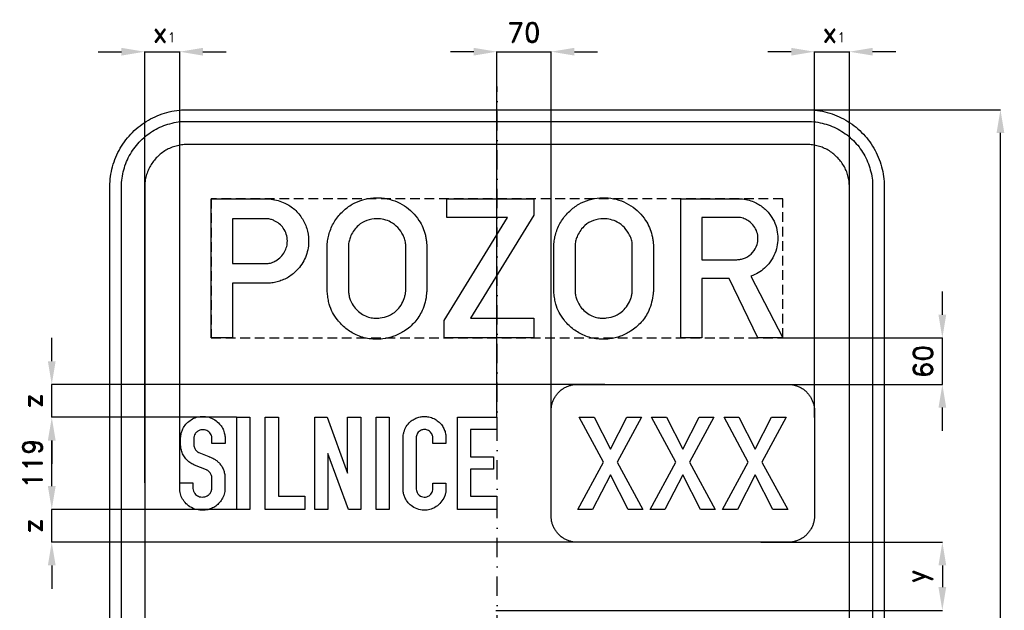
# Model space of a CAD drawing. Header units: millimetres. Extents: x -616 to 655, y -980 to 866.
# Tile 2 of 2: x -616 to 655, y 103 to 866. Entities that reach past the tile are written whole.
import ezdxf

# ---------------------------------------------------------------- set-up
doc = ezdxf.new("R2010")
doc.units = ezdxf.units.MM
doc.header["$LTSCALE"] = 5
doc.linetypes.add('ČERCHOVANÁX2', pattern=[2, 1, -0.5, 0, -0.5])
doc.linetypes.add('ČÁRKOVANÁX2', pattern=[1.5, 1, -0.5])
doc.layers.add('Kóty', color=2, linetype='Continuous')
doc.layers.add('Značka', color=7, linetype='Continuous')
doc.styles.get("Standard").update_dxf_attribs({"font": 'romand.shx', "height": 25})
doc.dimstyles.get("Standard").update_dxf_attribs({"dimtxt": 25, "dimasz": 30, "dimexe": 0.18, "dimexo": 0.0625, "dimgap": 12.5, "dimtad": 1, "dimdec": 0, "dimzin": 0, "dimdsep": 46, "dimtxsty": 'Standard', "dimcen": 0.09, "dimadec": 0, "dimazin": 0, "dimtfac": 1, "dimtdec": 0, "dimtofl": 0, "dimtmove": 0, "dimatfit": 3, "dimfxl": 1, "dimtolj": 1, "dimtzin": 0, "dimarcsym": 0})

# ---------------------------------------------------------------- blocks, each defined once
blk = doc.blocks.new('*D0')
at = {"layer": 'Defpoints', "color": 0, "transparency": 16777216}
for p in [(351.7, 750), (650, 750), (353.9, -750)]:
    blk.add_point(p, dxfattribs=at)
at = {"layer": 'Kóty', "color": 0, "lineweight": -2, "transparency": 16777216}
for p, q in [((351.8, 750), (650.2, 750)), ((650, -720), (650, 720)), ((354, -750), (650.2, -750))]:
    blk.add_line(p, q, dxfattribs=at)
at = {"layer": 'Kóty', "color": 0, "transparency": 16777216}
for points in [[(645, 720), (655, 720), (650, 750)], [(645, -720), (655, -720), (650, -750)]]:
    blk.add_solid(points, dxfattribs=at)
at = {"layer": 'Kóty', "color": 0, "transparency": 16777216, "insert": (625, 0), "char_height": 25, "attachment_point": 5, "rotation": 90}
blk.add_mtext('\\A1;1500', dxfattribs=at)
blk = doc.blocks.new('*D6')
at = {"layer": 'Defpoints', "color": 0, "transparency": 16777216}
for p in [(-575, 352.5), (-336.2, 352.5), (-336.2, 233.5)]:
    blk.add_point(p, dxfattribs=at)
at = {"layer": 'Kóty', "color": 0, "lineweight": -2, "transparency": 16777216}
for p, q in [((-336.3, 352.5), (-575.2, 352.5)), ((-575, 263.5), (-575, 322.5)), ((-336.3, 233.5), (-575.2, 233.5))]:
    blk.add_line(p, q, dxfattribs=at)
at = {"layer": 'Kóty', "color": 0, "transparency": 16777216}
for points in [[(-580, 322.5), (-570, 322.5), (-575, 352.5)], [(-580, 263.5), (-570, 263.5), (-575, 233.5)]]:
    blk.add_solid(points, dxfattribs=at)
at = {"layer": 'Kóty', "color": 0, "transparency": 16777216, "insert": (-600, 293), "char_height": 25, "attachment_point": 5, "rotation": 90}
blk.add_mtext('\\A1;119', dxfattribs=at)
blk = doc.blocks.new('*D7')
at = {"layer": 'Defpoints', "color": 0, "transparency": 16777216}
for p in [(-369.4, 233.5), (-575, 191), (134.5, 191)]:
    blk.add_point(p, dxfattribs=at)
at = {"layer": 'Kóty', "color": 0, "lineweight": -2, "transparency": 16777216}
for p, q in [((-575, 263.5), (-575, 293.5)), ((-369.5, 233.5), (-575.2, 233.5)), ((134.4, 191), (-575.2, 191)), ((-575, 161), (-575, 131))]:
    blk.add_line(p, q, dxfattribs=at)
at = {"layer": 'Kóty', "color": 0, "transparency": 16777216}
for points in [[(-580, 263.5), (-570, 263.5), (-575, 233.5)], [(-580, 161), (-570, 161), (-575, 191)]]:
    blk.add_solid(points, dxfattribs=at)
at = {"layer": 'Kóty', "color": 0, "transparency": 16777216, "insert": (-600, 212.3), "char_height": 25, "attachment_point": 5, "rotation": 90}
blk.add_mtext('\\A1;z', dxfattribs=at)
blk = doc.blocks.new('*D8')
at = {"layer": 'Defpoints', "color": 0, "transparency": 16777216}
for p in [(-575, 395), (139.1, 395), (-336.2, 352.5)]:
    blk.add_point(p, dxfattribs=at)
at = {"layer": 'Kóty', "color": 0, "lineweight": -2, "transparency": 16777216}
for p, q in [((-575, 425), (-575, 455)), ((139, 395), (-575.2, 395)), ((-336.3, 352.5), (-575.2, 352.5)), ((-575, 322.5), (-575, 292.5))]:
    blk.add_line(p, q, dxfattribs=at)
at = {"layer": 'Kóty', "color": 0, "transparency": 16777216}
for points in [[(-580, 425), (-570, 425), (-575, 395)], [(-580, 322.5), (-570, 322.5), (-575, 352.5)]]:
    blk.add_solid(points, dxfattribs=at)
at = {"layer": 'Kóty', "color": 0, "transparency": 16777216, "insert": (-600, 373.8), "char_height": 25, "attachment_point": 5, "rotation": 90}
blk.add_mtext('\\A1;z', dxfattribs=at)
blk = doc.blocks.new('*D10')
at = {"layer": 'Defpoints', "color": 0, "transparency": 16777216}
for p in [(340.4, 191), (-1.4, 103), (575, 103)]:
    blk.add_point(p, dxfattribs=at)
at = {"layer": 'Kóty', "color": 0, "lineweight": -2, "transparency": 16777216}
for p, q in [((340.4, 191), (575.2, 191)), ((575, 161), (575, 133)), ((-1.4, 103), (575.2, 103))]:
    blk.add_line(p, q, dxfattribs=at)
at = {"layer": 'Kóty', "color": 0, "transparency": 16777216}
for points in [[(570, 161), (580, 161), (575, 191)], [(570, 133), (580, 133), (575, 103)]]:
    blk.add_solid(points, dxfattribs=at)
at = {"layer": 'Kóty', "color": 0, "transparency": 16777216, "insert": (545.8, 147), "char_height": 25, "attachment_point": 5, "rotation": 90}
blk.add_mtext('\\A1;y', dxfattribs=at)
blk = doc.blocks.new('*D30')
at = {"layer": 'Defpoints', "color": 0, "transparency": 16777216}
for p in [(69.8, 825), (-0.2, 352.5), (69.8, 352.5)]:
    blk.add_point(p, dxfattribs=at)
at = {"layer": 'Kóty', "color": 0, "lineweight": -2, "transparency": 16777216}
for p, q in [((-30.2, 825), (-60.2, 825)), ((-0.2, 352.6), (-0.2, 825.2)), ((69.8, 352.6), (69.8, 825.2)), ((99.8, 825), (129.8, 825))]:
    blk.add_line(p, q, dxfattribs=at)
at = {"layer": 'Kóty', "color": 0, "transparency": 16777216}
for points in [[(-30.2, 830), (-30.2, 820), (-0.2, 825)], [(99.8, 830), (99.8, 820), (69.8, 825)]]:
    blk.add_solid(points, dxfattribs=at)
at = {"layer": 'Kóty', "color": 0, "transparency": 16777216, "insert": (34.8, 850), "char_height": 25, "attachment_point": 5}
blk.add_mtext('\\A1;70', dxfattribs=at)

msp = doc.modelspace()

# ---------------------------------------------------------------- linework, layer by layer
at = {"layer": 'Kóty'}
for p, q in [((-515, 825), (-485, 825)), ((-455, 267.7), (-455, 825.2)), ((-409.8, 267.7), (-409.8, 825.2)), ((-379.8, 825), (-349.8, 825)), ((379.8, 825), (349.8, 825)), ((409.8, 352.3), (409.8, 825.2)), ((455, 352.3), (455, 825.2)), ((515, 825), (485, 825)), ((575, 485), (575, 515)), ((369, 455), (575.2, 455)), ((352.9, 395), (575.2, 395)), ((575, 335), (575, 365))]:
    msp.add_line(p, q, dxfattribs=at)
for points in [[(-455, 825), (-409.8, 825)], [(-0.2, 825), (69.8, 825)], [(409.8, 825), (455, 825)], [(575, 395), (575, 455)], [(-575, 352.5), (-575, 395)], [(-575, 191), (-575, 233.5)]]:
    msp.add_lwpolyline(points, dxfattribs=at)
for points in [[(-485, 830), (-485, 820), (-455, 825)], [(-379.8, 830), (-379.8, 820), (-409.8, 825)], [(379.8, 830), (379.8, 820), (409.8, 825)], [(485, 830), (485, 820), (455, 825)], [(570, 485), (580, 485), (575, 455)], [(570, 365), (580, 365), (575, 395)]]:
    msp.add_solid(points, dxfattribs=at)
at = {"layer": 'Značka', "color": 6, "linetype": 'ČERCHOVANÁX2', "ltscale": 5}
msp.add_lwpolyline([(0, -780), (0, 780)], dxfattribs=at)
at = {"layer": 'Značka', "color": 3}
for points in [[(-500, -650), (-500, 650), (-500, 650.4), (-500, 650.8, -0.03218), (-499.1, 663.7, -0.035441), (-496.5, 676.4, -0.03627), (-492.3, 688.7, -0.034417), (-486.5, 700.2, -0.033719), (-479.3, 711, -0.034078), (-470.7, 720.7, -0.034208), (-461, 729.3, -0.034227), (-450.2, 736.5, -0.034051), (-438.7, 742.3, -0.033416), (-426.4, 746.5, -0.034129), (-413.7, 749.1, -0.036746), (-400.8, 750), (-400.4, 750), (-400, 750), (400, 750), (400.4, 750), (400.8, 750, -0.032179), (413.7, 749.1, -0.035451), (426.4, 746.5, -0.036282), (438.7, 742.3, -0.034425), (450.2, 736.5, -0.033731), (461, 729.3, -0.034081), (470.7, 720.7, -0.034214), (479.3, 711, -0.034229), (486.5, 700.2, -0.034034), (492.3, 688.7, -0.033411), (496.5, 676.4, -0.034122), (499.1, 663.7, -0.036741), (500, 650.8), (500, 650.4), (500, 650), (500, -650)], [(-485, -650), (-485, 650), (-485, 650.3), (-485, 650.7, -0.032181), (-484.2, 661.6, -0.035444), (-482, 672.4, -0.036267), (-478.5, 682.9, -0.034419), (-473.5, 692.7, -0.033711), (-467.4, 701.8, -0.034078), (-460.1, 710.1, -0.034195), (-451.9, 717.4, -0.034219), (-442.7, 723.5, -0.034051), (-432.9, 728.4, -0.033409), (-422.4, 732, -0.034121), (-411.6, 734.3, -0.036745), (-400.7, 735), (-400.3, 735), (-400, 735), (400, 735), (400.3, 735), (400.7, 735, -0.032174), (411.6, 734.2, -0.03544), (422.4, 732, -0.036261), (432.9, 728.5, -0.03443), (442.7, 723.5, -0.033731), (451.9, 717.4, -0.03408), (460.1, 710.1, -0.034212), (467.4, 701.9, -0.03423), (473.5, 692.7, -0.034037), (478.4, 682.8, -0.033418), (482, 672.4, -0.034127), (484.3, 661.6, -0.036751), (485, 650.7), (485, 650.3), (485, 650), (485, -650)], [(455, -650), (455, 650), (455, 650.2), (455, 650.4, 0.032187), (454.5, 657.5, 0.035442), (453.1, 664.5, 0.036278), (450.8, 671.3, 0.034421), (447.6, 677.6, 0.033718), (443.6, 683.6, 0.034078), (438.9, 688.9, 0.034199), (433.6, 693.6, 0.034236), (427.6, 697.6, 0.03403), (421.3, 700.8, 0.033395), (414.5, 703.1, 0.034109), (407.5, 704.5, 0.036744), (400.4, 705), (400.2, 705), (400, 705), (-400, 705), (-400.2, 705), (-400.4, 705, 0.032171), (-407.5, 704.5, 0.035429), (-414.5, 703.1, 0.036266), (-421.3, 700.8, 0.034431), (-427.6, 697.6, 0.033735), (-433.6, 693.6, 0.034079), (-438.9, 688.9, 0.034224), (-443.6, 683.6, 0.034235), (-447.6, 677.6, 0.03404), (-450.7, 671.3, 0.033409), (-453.1, 664.5, 0.034125), (-454.5, 657.5, 0.036745), (-455, 650.4), (-455, 650.2), (-455, 650), (-455, -650)], [(-219.3, 573.9), (-219.3, 575.3, -0.004529), (-219.2, 576.8, -0.030679), (-218.1, 584.3, -0.031069), (-216.2, 591.7, -0.066298), (-209.3, 606.6, -0.068474), (-198.7, 619.1, -0.061858), (-187, 627.9, -0.059934), (-173.5, 633.5, -0.057352), (-159.7, 636.2, -0.057578), (-145.5, 635.6, -0.056916), (-132.1, 632.2, -0.057507), (-119.7, 625.8, -0.055384), (-109.2, 617.4, -0.053461), (-100.8, 606.9, -0.04303), (-95.8, 597.8, -0.048851), (-92.6, 588, -0.022723), (-91.6, 582.7, -0.012946), (-90.9, 577.3), (-90.8, 576.4), (-90.7, 575.5), (-90.7, 515.2), (-90.9, 513.8), (-91, 512.5, -0.035772), (-92.9, 501.3, -0.047844), (-96.7, 490.6, -0.078792), (-106.3, 475.5, -0.073102), (-120, 463.9, -0.060121), (-133.1, 457.3, -0.059851), (-147.3, 453.9, -0.071114), (-165, 454, -0.074186), (-181.9, 459.2, -0.066047), (-195.2, 467.3, -0.0617), (-206.1, 478.5, -0.04709), (-212.4, 488.1, -0.053874), (-216.6, 498.7, -0.030223), (-218.1, 505.7, -0.017682), (-219, 512.9), (-219.2, 514.5), (-219.3, 516.2), (-219.3, 573.9)], [(73.2, 573.9, -0.001515), (73.3, 575.3, -0.004509), (73.4, 576.8, -0.030687), (74.4, 584.3, -0.031077), (76.4, 591.7, -0.066302), (83.3, 606.6, -0.068475), (93.9, 619.1, -0.061853), (105.6, 627.9, -0.059934), (119, 633.5, -0.057351), (132.9, 636.2, -0.057578), (147, 635.6, -0.056915), (160.5, 632.2, -0.057506), (172.9, 625.8, -0.055384), (183.4, 617.4, -0.053458), (191.8, 606.9, -0.043022), (196.8, 597.8, -0.048842), (200, 588, -0.022712), (201, 582.7, -0.012946), (201.7, 577.3), (201.8, 576.4), (201.8, 575.5), (201.8, 515.2), (201.7, 513.8, -0.002788), (201.6, 512.5, -0.035777), (199.6, 501.3, -0.047844), (195.9, 490.6, -0.07879), (186.3, 475.5, -0.073101), (172.5, 463.9, -0.060122), (159.5, 457.3, -0.059852), (145.3, 453.9, -0.071114), (127.6, 454, -0.074187), (110.7, 459.2, -0.066046), (97.3, 467.3, -0.061699), (86.5, 478.5, -0.047092), (80.2, 488.1, -0.053874), (76, 498.7, -0.030215), (74.4, 505.7, -0.017678), (73.5, 512.9), (73.4, 514.5), (73.2, 516.2), (73.2, 573.9)], [(-369, 455), (-369, 635), (-296.2, 635), (-295.2, 634.9), (-294.1, 634.7, -0.025334), (-284.9, 633.1, -0.042928), (-276, 630.1, -0.079586), (-262.7, 622.2, -0.076485), (-252.4, 610.5, -0.07689), (-245.7, 596.7, -0.075741), (-243.3, 581.4, -0.094028), (-246.6, 561.6, -0.098352), (-256.8, 544.4, -0.073285), (-267.7, 534.8, -0.067696), (-280.7, 528.5, -0.034228), (-287.5, 526.7, -0.037885), (-294.5, 525.8), (-295.6, 525.7), (-296.8, 525.7), (-341.5, 525.7), (-341.5, 455), (-369, 455)], [(237.1, 455), (237.1, 635), (312.9, 635), (313.9, 635), (315, 635, -0.052893), (323.5, 633.7, -0.045262), (331.6, 630.8, -0.068749), (343.7, 623.6, -0.074101), (353.2, 613.3, -0.062847), (358.8, 603.2, -0.059666), (361.8, 591.9, -0.055135), (362.5, 581, -0.055181), (360.7, 570.2, -0.062311), (356.1, 558.7, -0.063044), (348.8, 548.7, -0.052736), (341.4, 541.9, -0.055204), (332.7, 536.9), (330.2, 535.8), (327.7, 534.9), (369, 455), (336.7, 455), (299.9, 532.1), (264.5, 532.1), (264.5, 455), (237.1, 455)], [(264.5, 610.7), (264.5, 556.2), (308.6, 556.2), (309.7, 556.2), (310.8, 556.3, 0.040824), (315.8, 557, 0.049409), (320.6, 558.7, 0.110766), (330, 565.6, 0.114769), (335.7, 575.8, 0.085169), (336.9, 583.8, 0.080074), (335.6, 591.8, 0.084077), (331.5, 599.7, 0.08123), (325.2, 605.9, 0.067126), (319.2, 609.2, 0.082147), (312.6, 610.7), (311.8, 610.7), (311, 610.7), (264.5, 610.7)], [(-341.5, 609.2), (-341.5, 551.3), (-298.8, 551.3), (-298, 551.3), (-297.2, 551.3, 0.067124), (-291.2, 552.3, 0.057708), (-285.6, 554.9, 0.071734), (-279.1, 559.8, 0.074484), (-274.3, 566.3, 0.068275), (-271.6, 573.1, 0.065314), (-270.8, 580.4, 0.077201), (-272.1, 589.2, 0.083747), (-276, 597, 0.073391), (-281.2, 602.6, 0.066076), (-287.8, 606.6, 0.042642), (-292.2, 608.3, 0.049269), (-296.9, 609.1), (-297.6, 609.1), (-298.3, 609.2), (-341.5, 609.2)], [(-191.9, 573.7), (-191.9, 516.2), (-191.8, 515.1), (-191.7, 514, 0.037596), (-190.8, 508.3, 0.041684), (-188.9, 502.8, 0.062903), (-184.7, 495.4, 0.060167), (-178.8, 489.2, 0.059426), (-171.9, 484.4, 0.064336), (-164.1, 481.6, 0.050523), (-157.6, 480.6, 0.044537), (-151, 480.9, 0.073895), (-140, 483.8, 0.085009), (-130.4, 490, 0.073632), (-124, 497.4, 0.063583), (-119.9, 506.2, 0.033197), (-118.6, 510.6, 0.042641), (-118, 515.2, 0.004526), (-118, 515.8, 0.001521), (-118, 516.3), (-118, 573.6, 0.002803), (-118, 574.6, 0.008372), (-118, 575.7, 0.062608), (-119, 581.9, 0.048319), (-121.4, 587.9, 0.076903), (-128.1, 597.6, 0.083772), (-137.4, 604.7, 0.069871), (-146, 608.1, 0.066666), (-155.3, 609.2, 0.088512), (-168.1, 606.9, 0.098119), (-179.1, 600.3, 0.062844), (-184.6, 594.4, 0.05139), (-188.6, 587.3, 0.039518), (-190.7, 581.6, 0.050753), (-191.8, 575.8, 0.007122), (-191.9, 574.8), (-191.9, 573.7)], [(100.7, 573.7), (100.7, 516.2), (100.7, 515.1), (100.8, 514, 0.037586), (101.8, 508.3, 0.041669), (103.7, 502.8, 0.062896), (107.9, 495.4, 0.060167), (113.8, 489.2, 0.059426), (120.7, 484.4, 0.064336), (128.5, 481.6, 0.050521), (135, 480.6, 0.044537), (141.5, 480.9, 0.073897), (152.6, 483.8, 0.085012), (162.2, 490, 0.073629), (168.5, 497.4, 0.063583), (172.7, 506.2, 0.033197), (174, 510.6, 0.042634), (174.5, 515.2, 0.004631), (174.6, 515.8, 0.001573), (174.6, 516.3), (174.6, 573.6, 0.002803), (174.6, 574.6, 0.008431), (174.6, 575.7, 0.062603), (173.6, 581.9, 0.048319), (171.2, 587.9, 0.076901), (164.5, 597.6, 0.083771), (155.2, 604.7, 0.069871), (146.6, 608.1, 0.066666), (137.3, 609.2, 0.088513), (124.5, 606.9, 0.098122), (113.5, 600.3, 0.062841), (108, 594.4, 0.05139), (104, 587.3, 0.039523), (101.8, 581.6, 0.050753), (100.8, 575.8, 0.007122), (100.7, 574.8, 0.00231), (100.7, 573.7)], [(-392.7, 267.6), (-392.7, 261.2), (-392.7, 260.9), (-392.7, 260.6, 0.067839), (-392, 257.2, 0.080268), (-390.3, 254.1, 0.070822), (-388.2, 251.9, 0.06848), (-385.7, 250.4, 0.072225), (-382.6, 249.5, 0.059819), (-379.2, 249.5, 0.062313), (-375.9, 250.2, 0.080555), (-373, 251.7, 0.082217), (-370.6, 254.1, 0.072872), (-369, 257.1, 0.024106), (-368.7, 258.1, 0.024244), (-368.4, 259.2, 0.007534), (-368.4, 259.7), (-368.3, 260.1), (-368.3, 274), (-368.3, 274.5, 0.012192), (-368.3, 275.1, 0.0575), (-368.7, 277.1, 0.041293), (-369.5, 279, 0.041758), (-370.6, 280.9, 0.055544), (-372, 282.5, 0.037058), (-373, 283.3, 0.031309), (-374.2, 284.1, 0.008655), (-374.7, 284.3), (-375.2, 284.6), (-390.7, 290.8), (-391.1, 291), (-391.5, 291.1, -0.037025), (-394.2, 292.5, -0.028658), (-396.8, 294.2, -0.04762), (-401.1, 297.9, -0.053381), (-404.5, 302.5, -0.061657), (-407.2, 308.3, -0.062525), (-408.5, 314.5), (-408.5, 315), (-408.6, 315.5), (-408.6, 325.7, -0.002662), (-408.6, 326.5, -0.007998), (-408.5, 327.4, -0.052118), (-407.8, 331.8, -0.041817), (-406.3, 336.1, -0.059291), (-402.8, 342.2, -0.064888), (-397.9, 347.2, -0.070469), (-391.6, 351.2, -0.069026), (-384.4, 353.3, -0.059157), (-378, 353.6, -0.059494), (-371.8, 352.5, -0.073684), (-364.5, 349.1, -0.072354), (-358.4, 343.8, -0.05872), (-354.6, 338.6, -0.059705), (-352.2, 332.6, -0.025327), (-351.6, 330, -0.025631), (-351.2, 327.4, -0.004238), (-351.2, 326.8), (-351.1, 326.3), (-351.1, 318.5), (-368.1, 318.5), (-368.1, 325), (-368.2, 325.3), (-368.2, 325.6, 0.026949), (-368.5, 327.7, 0.049636), (-369.2, 329.7, 0.084181), (-370.9, 332.4, 0.070669), (-373.4, 334.5, 0.066962), (-376.2, 335.9, 0.070667), (-379.2, 336.4, 0.096873), (-383.6, 335.9, 0.097771), (-387.4, 333.8, 0.080392), (-389.8, 331.3, 0.0883), (-391.2, 328.2, 0.027244), (-391.4, 327, 0.01392), (-391.6, 325.8), (-391.6, 325.5), (-391.7, 325.1), (-391.7, 317.4), (-391.6, 317.1), (-391.6, 316.8, 0.04356), (-391.2, 314.5, 0.048674), (-390.3, 312.3, 0.04846), (-389.2, 310.4, 0.049306), (-387.8, 308.8, 0.030235), (-386.8, 308, 0.034762), (-385.8, 307.3, 0.009664), (-385.4, 307.1), (-385, 306.9), (-372.1, 301.7), (-371.7, 301.5), (-371.3, 301.4, 0.007022), (-368.5, 300.2, -0.023412), (-365.8, 298.9, -0.04641), (-362.4, 296.7, -0.037082), (-359.4, 294, -0.042541), (-356.3, 290.2, -0.047681), (-353.8, 285.9, -0.047349), (-352.2, 281.2, -0.041078), (-351.3, 276.3), (-351.3, 275.9), (-351.3, 275.5), (-351.3, 260.4), (-351.3, 260.1), (-351.3, 259.7, -0.015256), (-351.7, 256.4, -0.028871), (-352.4, 253.1, -0.069935), (-355.2, 246.6, -0.066409), (-359.5, 241, -0.060061), (-364.5, 236.9, -0.058509), (-370.3, 234.1, -0.060313), (-376.9, 232.5, -0.058899), (-383.8, 232.5, -0.077487), (-392.5, 234.8, -0.082892), (-400.1, 239.6, -0.070865), (-405.1, 245.2, -0.07271), (-408.3, 251.9, -0.034908), (-409.2, 255.5, -0.026616), (-409.7, 259.3), (-409.7, 259.7), (-409.8, 260.1), (-409.8, 267.6), (-392.7, 267.6)], [(-66.1, 267.5), (-66.1, 259.2), (-66.1, 258.8), (-66.1, 258.4, -0.058395), (-66.6, 254.2, -0.04352), (-68, 250.1, -0.074594), (-72.4, 242.7, -0.081624), (-78.8, 237, -0.069971), (-85.1, 233.8, -0.069174), (-92, 232.5, -0.086255), (-101, 233.4, -0.086656), (-109.3, 237.3, -0.070136), (-114.7, 242, -0.067916), (-118.7, 248.1, -0.047371), (-120.4, 252.6, -0.050891), (-121.3, 257.4, -0.004792), (-121.4, 258), (-121.4, 258.6), (-121.4, 326.5), (-121.4, 326.9), (-121.3, 327.2, -0.02564), (-120.8, 331.3, -0.037676), (-119.7, 335.2, -0.07824), (-116.2, 342.2, -0.077449), (-110.7, 347.8, -0.055464), (-106, 350.7, -0.051639), (-100.8, 352.6, -0.050433), (-95.4, 353.5, -0.052933), (-89.9, 353.3, -0.06598), (-83.2, 351.5, -0.064102), (-77.2, 348.1, -0.055946), (-72.8, 344.2, -0.058597), (-69.5, 339.3, -0.054984), (-67.2, 334.1, -0.050286), (-66.1, 328.5, -0.004114), (-66.1, 327.9), (-66, 327.3), (-66, 318.5), (-83, 318.5), (-83, 326.5), (-83, 327, 0.010744), (-83.1, 327.5, 0.065469), (-83.7, 329.8, 0.058071), (-84.9, 332, 0.075686), (-87.1, 334.4, 0.08205), (-89.9, 336, 0.103145), (-94, 336.7, 0.106124), (-98.1, 335.8, 0.080076), (-100.6, 334.2, 0.074147), (-102.6, 331.9, 0.056539), (-103.7, 329.7, 0.053196), (-104.3, 327.4, 0.007479), (-104.4, 326.9), (-104.4, 326.5), (-104.4, 260.2), (-104.4, 259.8, 0.006728), (-104.4, 259.4, 0.059865), (-103.8, 256.8, 0.064006), (-102.6, 254.3, 0.083803), (-100.4, 251.7, 0.087799), (-97.4, 250, 0.089764), (-94, 249.3, 0.089114), (-90.5, 249.8, 0.078265), (-87.8, 251.2, 0.073524), (-85.5, 253.3, 0.068922), (-84, 255.8, 0.069944), (-83.1, 258.6, 0.008136), (-83.1, 259.1), (-83, 259.5), (-83, 267.5), (-66.1, 267.5)]]:
    msp.add_lwpolyline(points, format="xyb", dxfattribs=at)
at = {"layer": 'Značka', "color": 6, "linetype": 'ČÁRKOVANÁX2', "ltscale": 2.5}
msp.add_lwpolyline([(-369, 455), (369, 455), (369, 635), (-369, 635)], close=True, dxfattribs=at)
at = {"layer": 'Značka', "color": 3}
for points in [[(-68.2, 455), (-68.2, 477.6), (13.7, 610.6), (-65, 610.6), (-65, 635), (47.7, 635), (47.7, 613.8), (-34.4, 480.8), (47.7, 480.8), (47.7, 455), (-68.2, 455)], [(-336.2, 233.5), (-336.2, 352.5), (-319.3, 352.5), (-319.3, 233.5), (-336.2, 233.5)], [(-299.4, 233.5), (-299.4, 352.5), (-282.4, 352.5), (-282.4, 250.4), (-248.4, 250.4), (-248.4, 233.5), (-299.4, 233.5)], [(-235.5, 233.5), (-235.5, 352.5), (-219.4, 352.5), (-193, 280.3), (-193, 352.5), (-176, 352.5), (-176, 233.5), (-191.9, 233.5), (-218.6, 305.5), (-218.6, 233.5), (-235.5, 233.5)], [(-156.2, 233.5), (-156.2, 352.5), (-139.2, 352.5), (-139.2, 233.5), (-156.2, 233.5)], [(-51.1, 233.5), (-51.1, 352.5), (-0.2, 352.5), (-0.2, 336.7), (-34.2, 336.7), (-34.2, 301.6), (-4.4, 301.6), (-4.4, 285.6), (-34.2, 285.6), (-34.2, 250.5), (-0.2, 250.5), (-0.2, 233.5), (-51.1, 233.5)]]:
    msp.add_lwpolyline(points, dxfattribs=at)
at = {"layer": 'Značka', "color": 5}
msp.add_lwpolyline([(103.8, 191), (103.6, 191), (103.5, 191, -0.03218), (99.1, 191.3, -0.035443), (94.8, 192.2, -0.036267), (90.6, 193.6, -0.034421), (86.7, 195.6, -0.033721), (83, 198, -0.034085), (79.7, 201, -0.034209), (76.8, 204.3, -0.034229), (74.4, 207.9, -0.034044), (72.4, 211.9, -0.033412), (71, 216, -0.034127), (70.1, 220.3, -0.036745), (69.8, 224.7), (69.8, 224.9), (69.8, 225), (69.8, 361), (69.8, 361.1), (69.8, 361.3, -0.03218), (70.1, 365.7, -0.035443), (71, 370, -0.036267), (72.4, 374.1, -0.034421), (74.4, 378.1, -0.033721), (76.8, 381.7, -0.034085), (79.7, 385, -0.034209), (83, 388, -0.034229), (86.7, 390.4, -0.034044), (90.6, 392.4, -0.033412), (94.8, 393.8, -0.034127), (99.1, 394.7, -0.036745), (103.5, 395), (103.6, 395), (103.8, 395), (375.8, 395), (375.9, 395), (376, 395, -0.03218), (380.4, 394.7, -0.035443), (384.8, 393.8, -0.036267), (388.9, 392.4, -0.034421), (392.9, 390.4, -0.033721), (396.5, 388, -0.034085), (399.8, 385, -0.034209), (402.7, 381.7, -0.034229), (405.2, 378.1, -0.034044), (407.1, 374.1, -0.033412), (408.6, 370, -0.034127), (409.5, 365.7, -0.036745), (409.8, 361.3), (409.8, 361.1), (409.8, 361), (409.8, 225), (409.8, 224.9), (409.8, 224.7, -0.03218), (409.5, 220.3, -0.035443), (408.6, 216, -0.036267), (407.2, 211.9, -0.034421), (405.2, 207.9, -0.033721), (402.7, 204.3, -0.034085), (399.8, 201, -0.034209), (396.5, 198, -0.034229), (392.9, 195.6, -0.034044), (388.9, 193.6, -0.033412), (384.8, 192.2, -0.034127), (380.4, 191.3, -0.036745), (376, 191), (375.9, 191), (375.8, 191), (103.8, 191)], format="xyb", dxfattribs=at)
for points in [[(104.3, 233.5), (137.4, 294.6), (106.1, 352.5), (125.3, 352.5), (146.3, 311.2), (167.4, 352.5), (186.5, 352.5), (155.2, 294.6), (188.3, 233.5), (169.2, 233.5), (146.3, 278.1), (123.4, 233.5), (104.3, 233.5)], [(197.7, 233.5), (230.9, 294.6), (199.6, 352.5), (218.8, 352.5), (239.8, 311.2), (260.9, 352.5), (280, 352.5), (248.6, 294.6), (281.8, 233.5), (262.7, 233.5), (239.8, 278.1), (216.8, 233.5), (197.7, 233.5)], [(291.2, 233.5), (324.3, 294.6), (293.1, 352.5), (312.3, 352.5), (333.2, 311.2), (354.4, 352.5), (373.5, 352.5), (342.1, 294.6), (375.3, 233.5), (356.2, 233.5), (333.2, 278.1), (310.3, 233.5), (291.2, 233.5)]]:
    msp.add_lwpolyline(points, dxfattribs=at)

# ---------------------------------------------------------------- texts
at = {"layer": 'Kóty', "char_height": 25, "attachment_point": 1}
for insert in [(-444.5, 862.2), (420.2, 862.2)]:
    msp.add_mtext_dynamic_manual_height_columns('x{\\H0.5x;1}', width=25, gutter_width=125, heights=[0], dxfattribs=dict(at, insert=insert))
at = {"layer": 'Kóty', "insert": (550, 424.5), "char_height": 25, "attachment_point": 5, "rotation": 90}
msp.add_mtext('\\A1;60', dxfattribs=at)

# ---------------------------------------------------------------- dimensions: what is measured, and where the dimension line sits
at = {"layer": 'Kóty'}
dim = msp.add_linear_dim(base=(69.8, 825), p1=(-0.2, 352.5), p2=(69.8, 352.5), dimstyle='Standard', dxfattribs=at)
dim.commit()
dim.dimension.update_dxf_attribs({"geometry": '*D30', "text_midpoint": (34.8, 850)})
for base, p1, p2, picture, middle in [((650, 750), (353.9, -750), (351.7, 750), '*D0', (625, 0)), ((-575, 352.5), (-336.2, 233.5), (-336.2, 352.5), '*D6', (-600, 293))]:
    dim = msp.add_linear_dim(base=base, p1=p1, p2=p2, angle=90, dimstyle='Standard', dxfattribs=at)
    dim.commit()
    dim.dimension.update_dxf_attribs({"geometry": picture, "text_midpoint": middle})
for base, p1, p2, text, picture, middle in [((-575, 395), (-336.2, 352.5), (139.1, 395), 'z', '*D8', (-600, 373.8)), ((-575, 191), (-369.4, 233.5), (134.5, 191), 'z', '*D7', (-600, 212.3)), ((575, 103), (340.4, 191), (-1.4, 103), 'y', '*D10', (545.8, 147))]:
    dim = msp.add_linear_dim(base=base, p1=p1, p2=p2, angle=90, text=text, dimstyle='Standard', dxfattribs=at)
    dim.commit()
    dim.dimension.update_dxf_attribs({"geometry": picture, "text_midpoint": middle})

doc.saveas('drawing.dxf')
